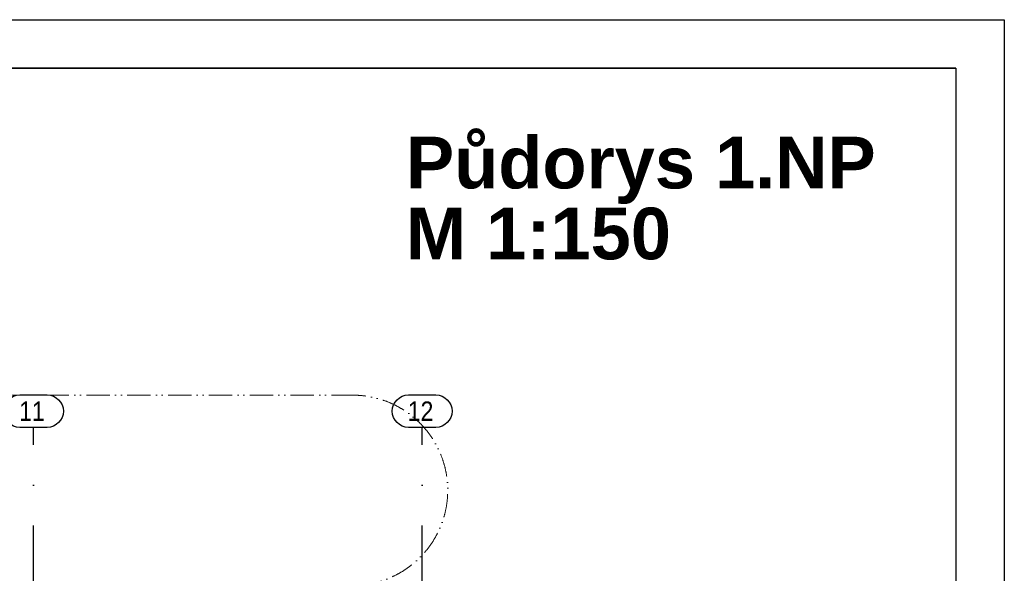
# Model space of a CAD drawing. Header units: millimetres. Extents: x 2886542 to 7567581, y -792623 to 134766.
# Tile 110 of 256: x 3815165 to 3830367, y -182900 to -174346. Entities that reach past the tile are written whole.
import ezdxf

# ---------------------------------------------------------------- set-up
doc = ezdxf.new("R2010")
doc.units = ezdxf.units.MM
doc.linetypes.add('ACAD_ISO12W100', pattern=[21, 12, -3, 0, -3, 0, -3])
doc.linetypes.add('DASHDOT', pattern=[1, 0.5, -0.25, 0, -0.25])
doc.layers.add('IN_C_OSA', color=6, linetype='DASHDOT')
doc.layers.add('požárničina', color=10, linetype='Continuous')
doc.layers.add('Text obecně', color=7, linetype='Continuous', lineweight=25)
doc.styles.add('ARIAL', font='arial.ttf')
doc.styles.add('ARIELCE', font='arialbd.ttf')

msp = doc.modelspace()

# ---------------------------------------------------------------- linework, layer by layer
at = {"layer": 'IN_C_OSA', "color": 250, "ltscale": 2500}
for p, q in [((3815378.5, -205913.2), (3815378.5, -180644.4)), ((3821378.5, -205913.2), (3821378.5, -180644.4))]:
    msp.add_line(p, q, dxfattribs=at)
at = {"layer": 'IN_C_OSA', "color": 250, "linetype": 'ByBlock'}
for points in [[(3815167.3, -180644.4, -1), (3815167.3, -180144.4), (3815589.8, -180144.4, -1), (3815589.8, -180644.4)], [(3821167.3, -180644.4, -1), (3821167.3, -180144.4), (3821589.8, -180144.4, -1), (3821589.8, -180644.4)]]:
    msp.add_lwpolyline(points, format="xyb", close=True, dxfattribs=at)
at = {"layer": 'požárničina', "linetype": 'ACAD_ISO12W100', "lineweight": 0, "ltscale": 30}
msp.add_line((3761998.5, -180147.1), (3820303.6, -180147.1), dxfattribs=at)
msp.add_arc((3820303.6, -181617.1), 1470, 270, 90, dxfattribs=at)
at = {"layer": 'Text obecně'}
for p, q in [((3798867.8, -174346.2), (3830367, -174346.2)), ((3830367, -174346.2), (3830367, -219095.2)), ((3829617, -175096.2), (3798867.8, -175096.2)), ((3798867.8, -175096.2), (3829617, -175096.2)), ((3798867.8, -175096.2), (3829617, -175096.2)), ((3799617.7, -175096.2), (3829617, -175096.2)), ((3829617, -175096.2), (3829617, -218345.2)), ((3829617, -175096.2), (3829617, -218345.2)), ((3829617, -175096.2), (3829617, -218345.2))]:
    msp.add_line(p, q, dxfattribs=at)

# ---------------------------------------------------------------- texts
at = {"color": 250, "lineweight": 9, "extrusion": (0, 0, -1), "style": 'ARIELCE', "text_generation_flag": 2}
for s, height, p in [('Půdorys 1.NP ', 798.505, (-3821129, -176953.2)), ('M 1:150', 798.5, (-3821129, -178049.1))]:
    msp.add_text(s, height=height, dxfattribs=at).set_placement(p)
at = {"layer": 'IN_C_OSA', "color": 250, "linetype": 'ByBlock', "style": 'ARIAL', "width": 0.85}
for s, p in [('11', (3815156, -180544.4)), ('12', (3821156, -180544.4))]:
    msp.add_text(s, height=300, dxfattribs=at).set_placement(p)

doc.saveas('drawing.dxf')
